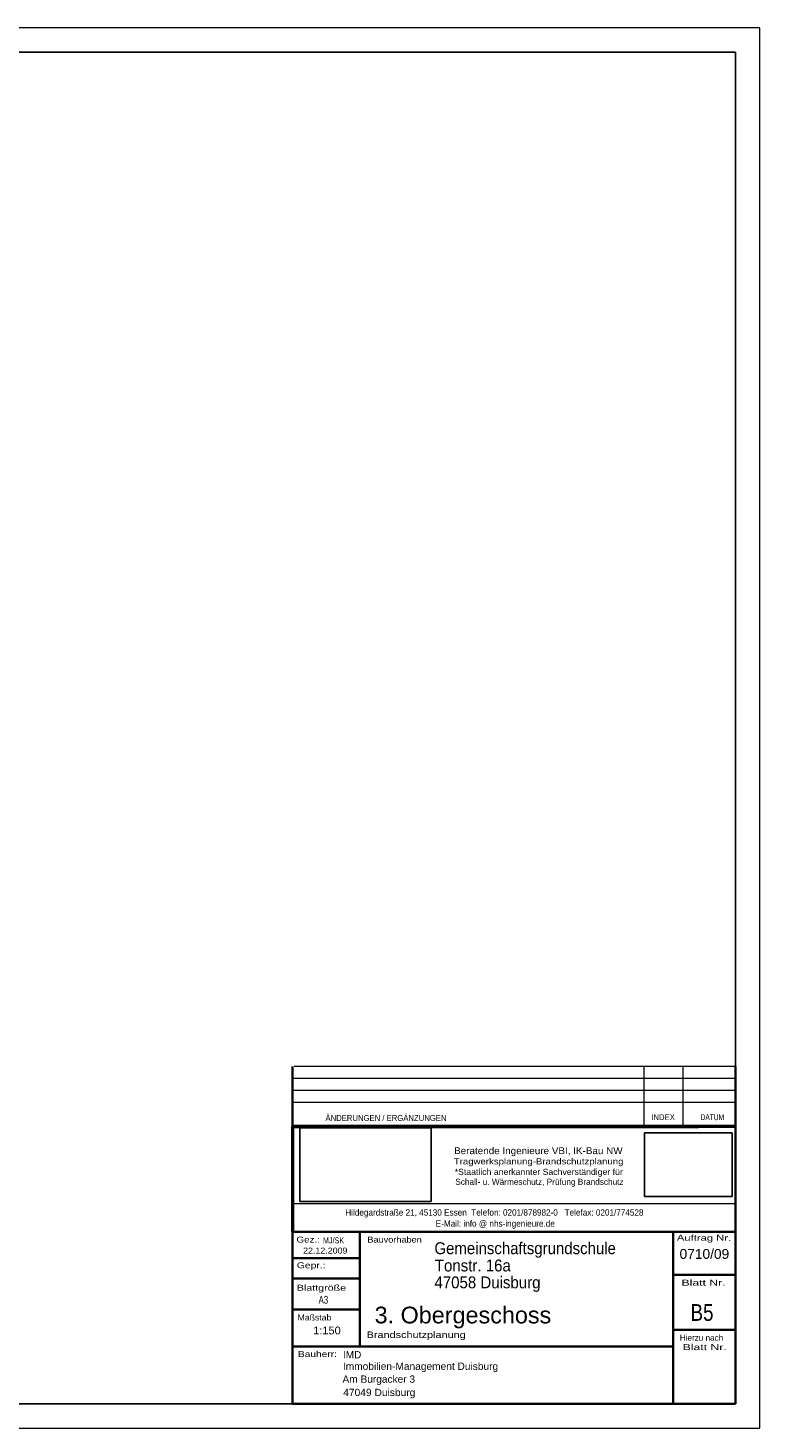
# Model space of a CAD drawing. Header units: millimetres. Extents: x 0 to 61.6, y 0 to 43.2.
# Tile 2 of 2: x 39.1 to 61.6, y 0 to 43.2. Entities that reach past the tile are written whole.
import ezdxf
from ezdxf.enums import TextEntityAlignment as Align

# ---------------------------------------------------------------- set-up
doc = ezdxf.new("R2010")
doc.units = ezdxf.units.MM
doc.linetypes.add('DURCHG', pattern=[0])
for name, color, linetype in [('BEMASSUNG', 7, 'Continuous'), ('BESCHRIFTUNG', 7, 'Continuous'), ('GEOMETRIE', 7, 'Continuous'), ('SANITAER', 7, 'Continuous'), ('TEXTE', 7, 'Continuous')]:
    doc.layers.add(name, color=color, linetype=linetype)
doc.styles.add('Arial', font='ARIAL.TTF')
picture_1 = doc.add_image_def('image1.gif', size_in_pixel=(962, 697))
picture_2 = doc.add_image_def('image2.jpg', size_in_pixel=(1181, 662))

msp = doc.modelspace()

# ---------------------------------------------------------------- linework, layer by layer
at = {"layer": 'GEOMETRIE', "color": 7, "linetype": 'DURCHG', "lineweight": 9, "ltscale": 1.5}
for p, q in [((61.65, 43.2), (0, 43.2)), ((61.65, 0), (61.65, 43.2)), ((60.9, 11.15), (47.29, 11.15)), ((58.079, 9.304), (58.079, 11.15)), ((59.278, 9.304), (59.278, 11.15)), ((60.9, 10.781), (47.24, 10.781)), ((60.9, 10.411), (47.24, 10.411)), ((60.9, 10.042), (47.24, 10.042)), ((47.24, 6.932), (60.9, 6.932)), ((0, 0), (61.65, 0))]:
    msp.add_line(p, q, dxfattribs=at)
at = {"layer": 'GEOMETRIE', "color": 7, "linetype": 'DURCHG', "lineweight": 25, "ltscale": 1.5}
for p, q in [((60.9, 42.45), (3, 42.45)), ((60.9, 0.75), (60.9, 42.45)), ((3, 0.75), (60.9, 0.75))]:
    msp.add_line(p, q, dxfattribs=at)
at = {"layer": 'GEOMETRIE', "color": 7, "linetype": 'DURCHG', "lineweight": 35, "ltscale": 1.5}
for p, q in [((47.24, 10.781), (47.24, 11.15)), ((60.9, 11.15), (60.9, 11.15)), ((60.9, 10.781), (60.9, 11.15)), ((47.24, 10.781), (47.24, 10.411)), ((47.24, 10.411), (47.24, 10.042)), ((60.9, 10.411), (60.9, 10.781)), ((60.9, 10.042), (60.9, 10.411)), ((47.24, 9.304), (47.24, 10.042)), ((60.9, 9.304), (60.9, 10.042)), ((47.24, 0.75), (47.24, 9.304)), ((58.079, 9.304), (47.24, 9.304)), ((58.079, 9.304), (59.278, 9.304)), ((59.278, 9.304), (59.683, 9.304)), ((59.683, 9.304), (60.9, 9.304)), ((60.9, 9.304), (60.9, 0.75)), ((47.24, 6.054), (60.9, 6.054)), ((49.307, 2.51), (49.307, 6.054)), ((49.307, 6.054), (49.307, 5.242)), ((58.975, 6.054), (58.975, 0.75)), ((49.307, 5.242), (47.24, 5.242)), ((47.24, 5.242), (47.24, 4.614)), ((47.24, 4.614), (49.307, 4.614)), ((49.307, 4.614), (49.307, 3.654)), ((58.975, 4.725), (60.9, 4.725)), ((60.423, 4.725), (60.423, 4.725)), ((49.307, 3.654), (47.24, 3.654)), ((58.975, 3.027), (60.9, 3.027)), ((57.43, 2.51), (47.24, 2.51)), ((47.24, 2.51), (47.24, 2.51)), ((47.24, 2.51), (49.307, 2.51)), ((57.43, 2.51), (58.975, 2.51)), ((60.9, 0.75), (47.24, 0.75))]:
    msp.add_line(p, q, dxfattribs=at)
at = {"layer": 'GEOMETRIE', "color": 7, "linetype": 'DURCHG', "lineweight": 50, "ltscale": 1.5}
for p, q in [((60.9, 9.304), (47.24, 9.304)), ((47.24, 9.304), (47.24, 6.054)), ((47.24, 9.304), (59.753, 9.304)), ((59.683, 9.304), (59.683, 9.304))]:
    msp.add_line(p, q, dxfattribs=at)

# ---------------------------------------------------------------- texts
at = {"layer": 'BEMASSUNG', "color": 7, "style": 'Arial', "width": 0.987799}
msp.add_text('IMD', height=0.225, dxfattribs=at).set_placement((48.79, 2.15), (49.358, 2.15), align=Align.FIT)
at = {"layer": 'BESCHRIFTUNG', "color": 7, "style": 'Arial'}
for s, width, p, p2 in [('Tonstr. 16a', 0.902975, (51.624, 4.831), (53.967, 4.831)), ('47058 Duisburg', 0.903278, (51.612, 4.31), (54.883, 4.31))]:
    msp.add_text(s, height=0.3675, dxfattribs=dict(at, width=width)).set_placement(p, p2, align=Align.FIT)
at = {"layer": 'Defpoints', "color": 7, "style": 'Arial'}
for s, width, p, p2 in [('Immobilien-Management Duisburg', 0.997458, (48.79, 1.794), (53.577, 1.794)), ('47049 Duisburg', 1.003642, (48.799, 0.985), (51.024, 0.985))]:
    msp.add_text(s, height=0.225, dxfattribs=dict(at, width=width)).set_placement(p, p2, align=Align.FIT)
at = {"layer": 'SANITAER', "color": 7, "style": 'Arial', "width": 0.993749}
msp.add_text('Am Burgacker 3', height=0.225, dxfattribs=at).set_placement((48.777, 1.396), (51.015, 1.396), align=Align.FIT)
at = {"layer": 'TEXTE', "color": 7}
for s, height, width, p, p2 in [('ÄNDERUNGEN / ERGÄNZUNGEN', 0.1845, 0.842857, (48.252, 9.475), (51.984, 9.475)), ('INDEX', 0.1845, 0.844838, (58.298, 9.499), (59.026, 9.499)), ('DATUM', 0.1845, 0.788571, (59.817, 9.499), (60.544, 9.499)), ('Gez.:', 0.1845, 1.07552, (47.357, 5.722), (48.085, 5.722)), ('MJ/SK', 0.1845, 0.709714, (48.174, 5.697), (48.828, 5.697)), ('Bauvorhaben', 0.1845, 0.825974, (49.545, 5.722), (51.222, 5.722)), ('Auftrag Nr.', 0.1845, 0.879291, (59.087, 5.777), (60.763, 5.777)), ('22.12.2009', 0.1845, 0.925599, (47.563, 5.382), (48.93, 5.382)), ('Gepr.:', 0.1845, 1.028718, (47.369, 4.928), (48.255, 4.928)), ('Blattgröße', 0.1845, 0.866165, (47.369, 4.235), (48.888, 4.235)), ('Blatt Nr.', 0.1845, 0.941073, (59.23, 4.391), (60.59, 4.391)), ('A3', 0.24, 0.617143, (48.04, 3.836), (48.336, 3.836)), ('Maßstab', 0.1845, 0.808163, (47.392, 3.319), (48.435, 3.319)), ('B5', 0.516, 0.685714, (59.509, 3.306), (60.217, 3.306)), ('1:150', 0.24, 1.013588, (47.871, 2.89), (48.723, 2.89)), ('Brandschutzplanung', 0.2025, 0.862041, (49.521, 2.776), (52.576, 2.776)), ('Hierzu nach', 0.1845, 0.703433, (59.176, 2.693), (60.517, 2.693)), ('Blatt Nr.', 0.1845, 0.941073, (59.265, 2.403), (60.625, 2.403)), ('Bauherr:', 0.1845, 0.888352, (47.403, 2.19), (48.605, 2.19))]:
    msp.add_text(s, height=height, dxfattribs=dict(at, width=width)).set_placement(p, p2, align=Align.FIT)
at = {"layer": 'TEXTE', "color": 7, "style": 'Arial'}
for s, height, width, p, p2 in [('Beratende Ingenieure VBI, IK-Bau NW', 0.213, 1.023872, (52.219, 8.45), (57.414, 8.45)), ('Tragwerksplanung-Brandschutzplanung', 0.1875, 1.130678, (52.21, 8.134), (57.44, 8.134)), ('*Staatlich anerkannter Sachverständiger für', 0.1875, 1.02406, (52.237, 7.81), (57.421, 7.81)), ('Schall- u. Wärmeschutz, Prüfung Brandschutz', 0.1875, 0.969243, (52.255, 7.503), (57.443, 7.503)), ('Hildegardstraße 21, 45130 Essen  Telefon: 0201/878982-0   Telefax: 0201/774528', 0.1965, 0.916405, (48.865, 6.553), (58.058, 6.553)), ('E-Mail: info @ nhs-ingenieure.de', 0.1965, 0.919044, (51.651, 6.211), (55.325, 6.211)), ('Gemeinschaftsgrundschule', 0.3675, 0.900248, (51.612, 5.364), (57.207, 5.364)), ('0710/09', 0.303, 1.002291, (59.17, 5.22), (60.702, 5.22)), ('3. Obergeschoss', 0.516, 1.000432, (49.767, 3.228), (55.214, 3.228))]:
    msp.add_text(s, height=height, dxfattribs=dict(at, width=width)).set_placement(p, p2, align=Align.FIT)

# ---------------------------------------------------------------- pictures from other files: only their frames are drawn
image = msp.add_image(picture_2, insert=(47.458, 6.991), size_in_units=(4.055, 2.273))
image = msp.add_image(picture_1, insert=(58.085, 7.142), size_in_units=(2.711, 1.964))

doc.saveas('drawing.dxf')
